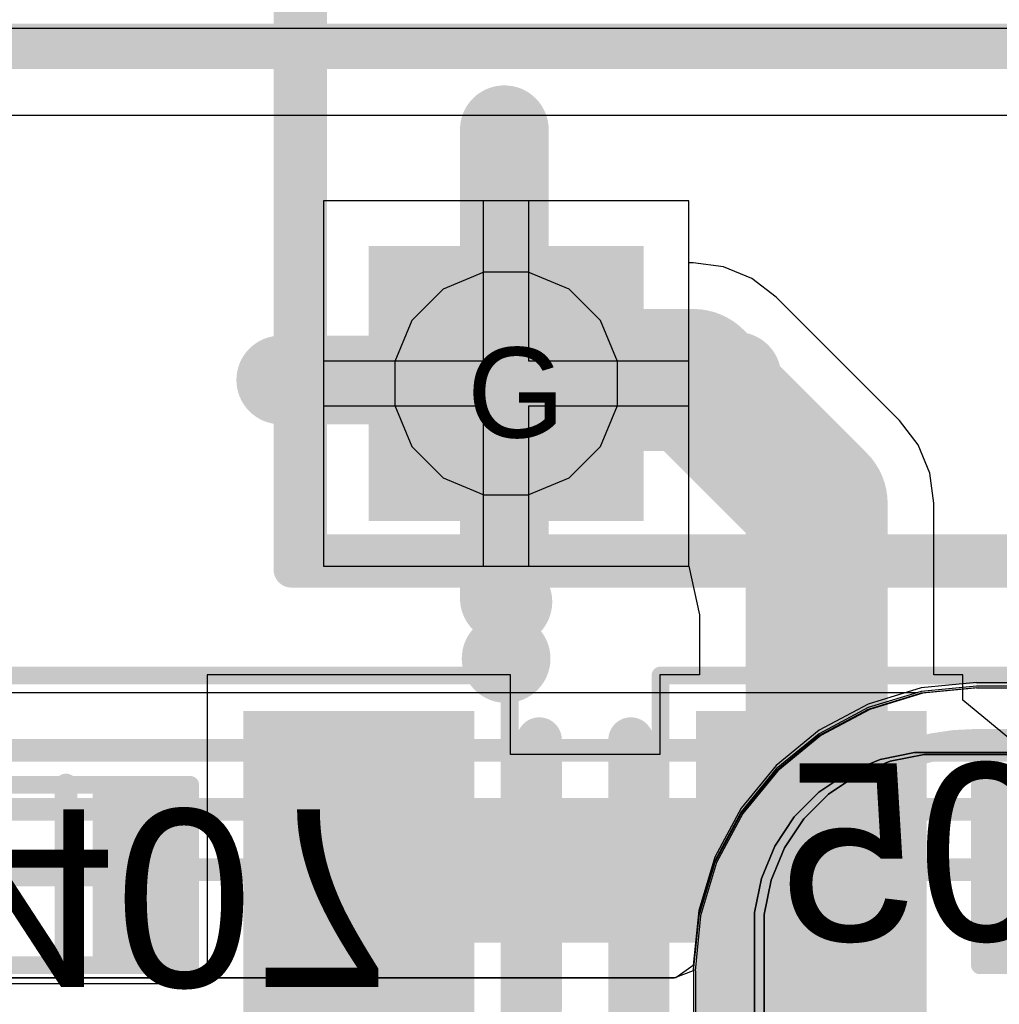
# Model space of a CAD drawing. Header units: inches. Extents: x -6 to 11.2, y -2.2 to 8.3.
# Tile 28 of 256: x 0.342 to 0.559, y 1.587 to 1.806. Entities that reach past the tile are written whole.
import ezdxf

# ---------------------------------------------------------------- set-up
doc = ezdxf.new("R2010")
doc.units = ezdxf.units.IN
doc.header["$MEASUREMENT"] = 0
for name, color, linetype in [('Board Layer Stack Bottom Overlay', 54, 'Continuous'), ('Board Layer Stack Bottom Solder', 6, 'Continuous'), ('Bottom Assembly', 56, 'Continuous'), ('Bottom Comp Body -Top13)-Comp Body -Bot14)', 56, 'Continuous'), ('Bottom Component Center', 56, 'Continuous'), ('Bottom Courtyard -Top15)-Courtyard -Bot16)', 56, 'Continuous'), ('Bottom Paste', 16, 'Continuous'), ('Dimension', 6, 'Continuous'), ('Drill Drawing', 1, 'Continuous'), ('Layer  6- Inner', 156, 'Continuous'), ('Layer 1- Top', 1, 'Continuous'), ('Layer 2- GND', 16, 'Continuous'), ('Layer 3- Inner', 16, 'Continuous'), ('Layer 4- Inner', 76, 'Continuous'), ('Layer 5- Inner', 90, 'Continuous'), ('Layer 7- PWR', 76, 'Continuous'), ('Layer 8- Bottom', 5, 'Continuous'), ('Multi-Layer', 9, 'Continuous'), ('Pad Holes', 156, 'Continuous'), ('Top Solder', 216, 'Continuous')]:
    doc.layers.add(name, color=color, linetype=linetype)
doc.styles.add('Arial', font='txt', dxfattribs={"height": 0.2})

# ---------------------------------------------------------------- blocks, each defined once
blk = doc.blocks.new('SOD_80_B_97')
at = {"layer": 'Board Layer Stack Bottom Overlay'}
blk.add_hatch(color=54, dxfattribs=at).paths.add_polyline_path([(0.0275563, 0.0199898), (0.0059029, 0.0199898), (0.0059029, -0.0200102), (0.0275563, -0.0200102)])
at = {"layer": 'Board Layer Stack Bottom Solder'}
for points in [[(-0.09055145, -0.036417), (-0.09055145, 0.0364176), (-0.03937035, 0.0364176), (-0.03937035, -0.036417)], [(0.03937005, -0.0364168), (0.03937005, 0.0364178), (0.09055115, 0.0364178), (0.09055115, -0.0364168)]]:
    blk.add_hatch(color=6, dxfattribs=at).paths.add_polyline_path(points)
at = {"layer": 'Bottom Paste'}
for points in [[(-0.08858295, -0.0344485), (-0.08858295, 0.0344491), (-0.04133885, 0.0344491), (-0.04133885, -0.0344485)], [(0.04133855, -0.0344483), (0.04133855, 0.0344493), (0.08858265, 0.0344493), (0.08858265, -0.0344483)]]:
    blk.add_hatch(color=16, dxfattribs=at).paths.add_polyline_path(points)
at = {"layer": 'Layer 8- Bottom'}
for points in [[(-0.08858295, -0.0344485), (-0.08858295, 0.0344491), (-0.04133885, 0.0344491), (-0.04133885, -0.0344485)], [(0.04133855, -0.0344483), (0.04133855, 0.0344493), (0.08858265, 0.0344493), (0.08858265, -0.0344483)]]:
    blk.add_hatch(color=7, dxfattribs=at).paths.add_polyline_path(points)
at = {"layer": 'Board Layer Stack Bottom Overlay'}
for points in [[(0.1050001, -0.0299997, 0.01, 0.01, 0), (0.1050001, 0.0300003, 0.01, 0.01, 0)], [(-0.0275591, 0.0200003, 0.003937, 0.003937, 0), (0.0275588, 0.0200001, 0.003937, 0.003937, 0)], [(0.0275588, 0.0200001, 0.003937, 0.003937, 0), (0.0275589, -0.0199996, 0.003937, 0.003937, 0)], [(-0.0275592, -0.0199998, 0.003937, 0.003937, 0), (0.0275589, -0.0199996, 0.003937, 0.003937, 0)]]:
    blk.add_lwpolyline(points, format="xyseb", dxfattribs=at)
for points in [[(0.1025001, 0.0300003, 0.005, 0.005, 1), (0.1075001, 0.0300003, 0.005, 0.005, 1)], [(-0.0285433, 0.0200003, 0.0019685, 0.0019685, 1), (-0.0265749, 0.0200003, 0.0019685, 0.0019685, 1)], [(0.0265746, 0.0200001, 0.0019685, 0.0019685, 1), (0.028543, 0.0200001, 0.0019685, 0.0019685, 1)], [(0.0265746, 0.0200001, 0.0019685, 0.0019685, 1), (0.028543, 0.0200001, 0.0019685, 0.0019685, 1)], [(-0.0285434, -0.0199998, 0.0019685, 0.0019685, 1), (-0.026575, -0.0199998, 0.0019685, 0.0019685, 1)], [(0.0265747, -0.0199996, 0.0019685, 0.0019685, 1), (0.0285431, -0.0199996, 0.0019685, 0.0019685, 1)], [(0.0265747, -0.0199996, 0.0019685, 0.0019685, 1), (0.0285431, -0.0199996, 0.0019685, 0.0019685, 1)], [(0.1025001, -0.0299997, 0.005, 0.005, 1), (0.1075001, -0.0299997, 0.005, 0.005, 1)]]:
    blk.add_lwpolyline(points, format="xyseb", close=True, dxfattribs=at)
at = {"layer": 'Bottom Component Center'}
for points in [[(-1e-07, -0.0199997, 0.005, 0.005, 0), (-1e-07, 0.0199999, 0.005, 0.005, 0)], [(-1e-07, -0.0196847, 0.003937, 0.003937, 0), (-1e-07, 0.0196851, 0.003937, 0.003937, 0)], [(-0.0199999, 1e-07, 0.005, 0.005, 0), (0.0199997, 1e-07, 0.005, 0.005, 0)], [(-0.0196851, 5e-07, 0.003937, 0.003937, 0), (0.0196849, 1e-07, 0.003937, 0.003937, 0)]]:
    blk.add_lwpolyline(points, format="xyseb", dxfattribs=at)
for points in [[(-0.0012501, 0.0199999, 0.0025, 0.0025, 1), (0.0012499, 0.0199999, 0.0025, 0.0025, 1)], [(-0.0009843, 0.0196851, 0.0019685, 0.0019685, 1), (0.0009841, 0.0196851, 0.0019685, 0.0019685, 1)], [(-0.0212499, 1e-07, 0.0025, 0.0025, 1), (-0.0187499, 1e-07, 0.0025, 0.0025, 1)], [(0.0187497, 1e-07, 0.0025, 0.0025, 1), (0.0212497, 1e-07, 0.0025, 0.0025, 1)], [(-0.0206693, 5e-07, 0.0019685, 0.0019685, 1), (-0.0187009, 5e-07, 0.0019685, 0.0019685, 1)], [(0.0187007, 1e-07, 0.0019685, 0.0019685, 1), (0.0206691, 1e-07, 0.0019685, 0.0019685, 1)], [(-0.0012501, -0.0199997, 0.0025, 0.0025, 1), (0.0012499, -0.0199997, 0.0025, 0.0025, 1)], [(-0.0009843, -0.0196847, 0.0019685, 0.0019685, 1), (0.0009841, -0.0196847, 0.0019685, 0.0019685, 1)]]:
    blk.add_lwpolyline(points, format="xyseb", close=True, dxfattribs=at)
at = {"layer": 'Bottom Courtyard -Top15)-Courtyard -Bot16)'}
for points in [[(-0.0984253, -0.0442911, 0.003937, 0.003937, 0), (-0.0984253, 0.0442917, 0.003937, 0.003937, 0)], [(-0.0984253, 0.0442917, 0.003937, 0.003937, 0), (0.0984251, 0.0442917, 0.003937, 0.003937, 0)], [(0.0984251, 0.0442917, 0.003937, 0.003937, 0), (0.0984252, -0.0442909, 0.003937, 0.003937, 0)], [(-0.0984253, -0.0442911, 0.003937, 0.003937, 0), (0.0984252, -0.0442909, 0.003937, 0.003937, 0)]]:
    blk.add_lwpolyline(points, format="xyseb", dxfattribs=at)
for points in [[(-0.0994095, 0.0442917, 0.0019685, 0.0019685, 1), (-0.0974411, 0.0442917, 0.0019685, 0.0019685, 1)], [(-0.0994095, 0.0442917, 0.0019685, 0.0019685, 1), (-0.0974411, 0.0442917, 0.0019685, 0.0019685, 1)], [(0.0974409, 0.0442917, 0.0019685, 0.0019685, 1), (0.0994093, 0.0442917, 0.0019685, 0.0019685, 1)], [(0.0974409, 0.0442917, 0.0019685, 0.0019685, 1), (0.0994093, 0.0442917, 0.0019685, 0.0019685, 1)], [(-0.0994095, -0.0442911, 0.0019685, 0.0019685, 1), (-0.0974411, -0.0442911, 0.0019685, 0.0019685, 1)], [(-0.0994095, -0.0442911, 0.0019685, 0.0019685, 1), (-0.0974411, -0.0442911, 0.0019685, 0.0019685, 1)], [(0.097441, -0.0442909, 0.0019685, 0.0019685, 1), (0.0994094, -0.0442909, 0.0019685, 0.0019685, 1)], [(0.097441, -0.0442909, 0.0019685, 0.0019685, 1), (0.0994094, -0.0442909, 0.0019685, 0.0019685, 1)]]:
    blk.add_lwpolyline(points, format="xyseb", close=True, dxfattribs=at)
at = {"layer": 'Dimension', "style": 'Arial', "text_generation_flag": 2}
blk.add_text('D1407', height=0.0393701, rotation=180, dxfattribs=at).set_placement((-0.09, 0.014563))
blk = doc.blocks.new('SOD_80_B_99')
at = {"layer": 'Board Layer Stack Bottom Overlay'}
blk.add_hatch(color=54, dxfattribs=at).paths.add_polyline_path([(0.0275592, 0.0199909), (0.0059058, 0.0199909), (0.0059058, -0.0200091), (0.0275592, -0.0200091)])
at = {"layer": 'Board Layer Stack Bottom Solder'}
for points in [[(-0.09055145, -0.036417), (-0.09055145, 0.0364176), (-0.03937035, 0.0364176), (-0.03937035, -0.036417)], [(0.03937005, -0.0364168), (0.03937005, 0.0364178), (0.09055115, 0.0364178), (0.09055115, -0.0364168)]]:
    blk.add_hatch(color=6, dxfattribs=at).paths.add_polyline_path(points)
at = {"layer": 'Bottom Paste'}
for points in [[(-0.08858295, -0.0344485), (-0.08858295, 0.0344491), (-0.04133885, 0.0344491), (-0.04133885, -0.0344485)], [(0.04133855, -0.0344483), (0.04133855, 0.0344493), (0.08858265, 0.0344493), (0.08858265, -0.0344483)]]:
    blk.add_hatch(color=16, dxfattribs=at).paths.add_polyline_path(points)
at = {"layer": 'Layer 8- Bottom'}
for points in [[(-0.08858295, -0.0344485), (-0.08858295, 0.0344491), (-0.04133885, 0.0344491), (-0.04133885, -0.0344485)], [(0.04133855, -0.0344483), (0.04133855, 0.0344493), (0.08858265, 0.0344493), (0.08858265, -0.0344483)]]:
    blk.add_hatch(color=7, dxfattribs=at).paths.add_polyline_path(points)
at = {"layer": 'Board Layer Stack Bottom Overlay'}
for points in [[(0.1050001, 0.0300003, 0.01, 0.01, 0), (0.1050001, -0.0299997, 0.01, 0.01, 0)], [(0.0275588, 0.0200001, 0.003937, 0.003937, 0), (-0.0275591, 0.0200003, 0.003937, 0.003937, 0)], [(0.0275589, -0.0199996, 0.003937, 0.003937, 0), (0.0275588, 0.0200001, 0.003937, 0.003937, 0)], [(0.0275589, -0.0199996, 0.003937, 0.003937, 0), (-0.0275592, -0.0199998, 0.003937, 0.003937, 0)]]:
    blk.add_lwpolyline(points, format="xyseb", dxfattribs=at)
for points in [[(0.1025001, 0.0300003, 0.005, 0.005, 1), (0.1075001, 0.0300003, 0.005, 0.005, 1)], [(-0.0285433, 0.0200003, 0.0019685, 0.0019685, 1), (-0.0265749, 0.0200003, 0.0019685, 0.0019685, 1)], [(0.0265746, 0.0200001, 0.0019685, 0.0019685, 1), (0.028543, 0.0200001, 0.0019685, 0.0019685, 1)], [(0.0265746, 0.0200001, 0.0019685, 0.0019685, 1), (0.028543, 0.0200001, 0.0019685, 0.0019685, 1)], [(-0.0285434, -0.0199998, 0.0019685, 0.0019685, 1), (-0.026575, -0.0199998, 0.0019685, 0.0019685, 1)], [(0.0265747, -0.0199996, 0.0019685, 0.0019685, 1), (0.0285431, -0.0199996, 0.0019685, 0.0019685, 1)], [(0.0265747, -0.0199996, 0.0019685, 0.0019685, 1), (0.0285431, -0.0199996, 0.0019685, 0.0019685, 1)], [(0.1025001, -0.0299997, 0.005, 0.005, 1), (0.1075001, -0.0299997, 0.005, 0.005, 1)]]:
    blk.add_lwpolyline(points, format="xyseb", close=True, dxfattribs=at)
at = {"layer": 'Bottom Component Center'}
for points in [[(-1e-07, 0.0199999, 0.005, 0.005, 0), (-1e-07, -0.0199997, 0.005, 0.005, 0)], [(-1e-07, 0.0196851, 0.003937, 0.003937, 0), (-1e-07, -0.0196847, 0.003937, 0.003937, 0)], [(0.0199997, 1e-07, 0.005, 0.005, 0), (-0.0199999, 1e-07, 0.005, 0.005, 0)], [(0.0196849, 1e-07, 0.003937, 0.003937, 0), (-0.0196851, 5e-07, 0.003937, 0.003937, 0)]]:
    blk.add_lwpolyline(points, format="xyseb", dxfattribs=at)
for points in [[(-0.0012501, 0.0199999, 0.0025, 0.0025, 1), (0.0012499, 0.0199999, 0.0025, 0.0025, 1)], [(-0.0009843, 0.0196851, 0.0019685, 0.0019685, 1), (0.0009841, 0.0196851, 0.0019685, 0.0019685, 1)], [(-0.0212499, 1e-07, 0.0025, 0.0025, 1), (-0.0187499, 1e-07, 0.0025, 0.0025, 1)], [(0.0187497, 1e-07, 0.0025, 0.0025, 1), (0.0212497, 1e-07, 0.0025, 0.0025, 1)], [(-0.0206693, 5e-07, 0.0019685, 0.0019685, 1), (-0.0187009, 5e-07, 0.0019685, 0.0019685, 1)], [(0.0187007, 1e-07, 0.0019685, 0.0019685, 1), (0.0206691, 1e-07, 0.0019685, 0.0019685, 1)], [(-0.0012501, -0.0199997, 0.0025, 0.0025, 1), (0.0012499, -0.0199997, 0.0025, 0.0025, 1)], [(-0.0009843, -0.0196847, 0.0019685, 0.0019685, 1), (0.0009841, -0.0196847, 0.0019685, 0.0019685, 1)]]:
    blk.add_lwpolyline(points, format="xyseb", close=True, dxfattribs=at)
at = {"layer": 'Bottom Courtyard -Top15)-Courtyard -Bot16)'}
for points in [[(-0.0984253, 0.0442917, 0.003937, 0.003937, 0), (-0.0984253, -0.0442911, 0.003937, 0.003937, 0)], [(0.0984251, 0.0442917, 0.003937, 0.003937, 0), (-0.0984253, 0.0442917, 0.003937, 0.003937, 0)], [(0.0984252, -0.0442909, 0.003937, 0.003937, 0), (0.0984251, 0.0442917, 0.003937, 0.003937, 0)], [(0.0984252, -0.0442909, 0.003937, 0.003937, 0), (-0.0984253, -0.0442911, 0.003937, 0.003937, 0)]]:
    blk.add_lwpolyline(points, format="xyseb", dxfattribs=at)
for points in [[(-0.0994095, 0.0442917, 0.0019685, 0.0019685, 1), (-0.0974411, 0.0442917, 0.0019685, 0.0019685, 1)], [(-0.0994095, 0.0442917, 0.0019685, 0.0019685, 1), (-0.0974411, 0.0442917, 0.0019685, 0.0019685, 1)], [(0.0974409, 0.0442917, 0.0019685, 0.0019685, 1), (0.0994093, 0.0442917, 0.0019685, 0.0019685, 1)], [(0.0974409, 0.0442917, 0.0019685, 0.0019685, 1), (0.0994093, 0.0442917, 0.0019685, 0.0019685, 1)], [(-0.0994095, -0.0442911, 0.0019685, 0.0019685, 1), (-0.0974411, -0.0442911, 0.0019685, 0.0019685, 1)], [(-0.0994095, -0.0442911, 0.0019685, 0.0019685, 1), (-0.0974411, -0.0442911, 0.0019685, 0.0019685, 1)], [(0.097441, -0.0442909, 0.0019685, 0.0019685, 1), (0.0994094, -0.0442909, 0.0019685, 0.0019685, 1)], [(0.097441, -0.0442909, 0.0019685, 0.0019685, 1), (0.0994094, -0.0442909, 0.0019685, 0.0019685, 1)]]:
    blk.add_lwpolyline(points, format="xyseb", close=True, dxfattribs=at)
at = {"layer": 'Dimension', "style": 'Arial', "text_generation_flag": 2}
blk.add_text('D1405', height=0.0393701, rotation=180, dxfattribs=at).set_placement((-0.09, 0.0145632))
blk = doc.blocks.new('FP_V23079A1001B301_MFG_B_323')
at = {"layer": 'Board Layer Stack Bottom Solder'}
blk.add_hatch(color=6, dxfattribs=at).paths.add_polyline_path([(-0.0305118, 0.0305118), (0.0305118, 0.0305118), (0.0305118, -0.0305118), (-0.0305118, -0.0305118)])
at = {"layer": 'Layer 1- Top'}
blk.add_hatch(color=7, dxfattribs=at).paths.add_polyline_path([(-0.0305118, 0.0305118), (0.0305118, 0.0305118), (0.0305118, -0.0305118), (-0.0305118, -0.0305118)])
at = {"layer": 'Layer 2- GND'}
h = blk.add_hatch(color=7, dxfattribs=at)
edge = h.paths.add_edge_path()
edge.add_arc((0, 0), 0.029685, 0, 360)
at = {"layer": 'Layer 4- Inner'}
blk.add_hatch(color=7, dxfattribs=at).paths.add_polyline_path([(-0.0305118, 0.0305118), (0.0305118, 0.0305118), (0.0305118, -0.0305118), (-0.0305118, -0.0305118)])
at = {"layer": 'Layer 7- PWR'}
h = blk.add_hatch(color=7, dxfattribs=at)
edge = h.paths.add_edge_path()
edge.add_arc((0, 0), 0.029685, 0, 360)
at = {"layer": 'Layer 8- Bottom'}
blk.add_hatch(color=7, dxfattribs=at).paths.add_polyline_path([(-0.0305118, 0.0305118), (0.0305118, 0.0305118), (0.0305118, -0.0305118), (-0.0305118, -0.0305118)])
at = {"layer": 'Multi-Layer'}
blk.add_hatch(color=9, dxfattribs=at).paths.add_polyline_path([(-0.0305118, 0.0305118), (0.0305118, 0.0305118), (0.0305118, -0.0305118), (-0.0305118, -0.0305118)])
at = {"layer": 'Pad Holes'}
h = blk.add_hatch(color=7, dxfattribs=at)
edge = h.paths.add_edge_path()
edge.add_arc((0, 0), 0.019685, 0, 360)
at = {"layer": 'Top Solder'}
blk.add_hatch(color=216, dxfattribs=at).paths.add_polyline_path([(-0.0305118, 0.0305118), (0.0305118, 0.0305118), (0.0305118, -0.0305118), (-0.0305118, -0.0305118)])
at = {"layer": 'Board Layer Stack Bottom Overlay'}
for points in [[(0.0472441, 0.0437008, 0.007874, 0.007874, 0), (0.1566929, 0.0437008, 0.007874, 0.007874, 0)], [(-0.0374016, -0.0452756, 0.007874, 0.007874, 0), (-0.0374016, -0.1547244, 0.007874, 0.007874, 0)]]:
    blk.add_lwpolyline(points, format="xyseb", dxfattribs=at)
for points in [[(0.0452756, 0.0437008, 0.003937, 0.003937, 1), (0.0492126, 0.0437008, 0.003937, 0.003937, 1)], [(-0.0561023, 0, 0.0098425, 0.0098425, 1), (-0.0659449, 0, 0.0098425, 0.0098425, 1)], [(-0.0684055, 0, 0.0049212, 0.0049212, 1), (-0.0634843, 0, 0.0049212, 0.0049212, 1)], [(-0.0585629, 0, 0.0049212, 0.0049212, 1), (-0.0536417, 0, 0.0049212, 0.0049212, 1)], [(-0.0393701, -0.0452756, 0.003937, 0.003937, 1), (-0.0354331, -0.0452756, 0.003937, 0.003937, 1)]]:
    blk.add_lwpolyline(points, format="xyseb", close=True, dxfattribs=at)
at = {"layer": 'Bottom Assembly'}
for points in [[(-0.0413386, 0.0476378, 0.007874, 0.007874, 0), (0.5413386, 0.0476378, 0.007874, 0.007874, 0)], [(-0.0413386, 0.0476378, 0.007874, 0.007874, 0), (-0.0413386, -0.2476378, 0.007874, 0.007874, 0)]]:
    blk.add_lwpolyline(points, format="xyseb", dxfattribs=at)
blk.add_lwpolyline([(-0.0433071, 0.0476378, 0.003937, 0.003937, 1), (-0.0393701, 0.0476378, 0.003937, 0.003937, 1)], format="xyseb", close=True, dxfattribs=at)
blk.add_lwpolyline([(-0.0433071, 0.0476378, 0.003937, 0.003937, 1), (-0.0393701, 0.0476378, 0.003937, 0.003937, 1)], format="xyseb", close=True, dxfattribs=at)
at = {"layer": 'Bottom Comp Body -Top13)-Comp Body -Bot14)'}
for points in [[(-0.0374016, 0.0437008, 0.007874, 0.007874, 0), (0.5374016, 0.0437008, 0.007874, 0.007874, 0)], [(-0.0374016, 0.0437008, 0.007874, 0.007874, 0), (-0.0374016, -0.2437008, 0.007874, 0.007874, 0)]]:
    blk.add_lwpolyline(points, format="xyseb", dxfattribs=at)
blk.add_lwpolyline([(-0.0393701, 0.0437008, 0.003937, 0.003937, 1), (-0.0354331, 0.0437008, 0.003937, 0.003937, 1)], format="xyseb", close=True, dxfattribs=at)
blk.add_lwpolyline([(-0.0393701, 0.0437008, 0.003937, 0.003937, 1), (-0.0354331, 0.0437008, 0.003937, 0.003937, 1)], format="xyseb", close=True, dxfattribs=at)
at = {"layer": 'Bottom Courtyard -Top15)-Courtyard -Bot16)'}
for points in [[(-0.0413386, 0.0476378, 0.007874, 0.007874, 0), (0.5413386, 0.0476378, 0.007874, 0.007874, 0)], [(-0.0413386, 0.0476378, 0.007874, 0.007874, 0), (-0.0413386, -0.2476378, 0.007874, 0.007874, 0)]]:
    blk.add_lwpolyline(points, format="xyseb", dxfattribs=at)
blk.add_lwpolyline([(-0.0433071, 0.0476378, 0.003937, 0.003937, 1), (-0.0393701, 0.0476378, 0.003937, 0.003937, 1)], format="xyseb", close=True, dxfattribs=at)
blk.add_lwpolyline([(-0.0433071, 0.0476378, 0.003937, 0.003937, 1), (-0.0393701, 0.0476378, 0.003937, 0.003937, 1)], format="xyseb", close=True, dxfattribs=at)

msp = doc.modelspace()

# ---------------------------------------------------------------- linework, layer by layer
at = {"layer": 'Layer  6- Inner'}
for p, q in [((0.029774, 1.8039974), (0.7181102, 1.8039974)), ((0.4450898, 1.7498819), (0.4360171, 1.7461238)), ((0.4549102, 1.7498819), (0.4450898, 1.7498819)), ((0.4639829, 1.7461238), (0.4549102, 1.7498819)), ((0.4360171, 1.7461238), (0.4290731, 1.7391798)), ((0.4709269, 1.7391798), (0.4639829, 1.7461238)), ((0.4290731, 1.7391798), (0.425315, 1.7301071)), ((0.474685, 1.7301071), (0.4709269, 1.7391798)), ((0.425315, 1.7301071), (0.425315, 1.7202867)), ((0.474685, 1.7202867), (0.474685, 1.7301071)), ((0.425315, 1.7202867), (0.4290731, 1.711214)), ((0.4709269, 1.711214), (0.474685, 1.7202867)), ((0.4290731, 1.711214), (0.4360171, 1.70427)), ((0.4639829, 1.70427), (0.4709269, 1.711214)), ((0.4360171, 1.70427), (0.4450898, 1.7005119)), ((0.4549102, 1.7005119), (0.4639829, 1.70427)), ((0.4450898, 1.7005119), (0.4549102, 1.7005119)), ((0.5543307, 1.658078), (0.5420786, 1.6568713)), ((0.5543307, 1.6580205), (0.5543307, 1.658078)), ((0.6707912, 1.6580205), (0.5543307, 1.6580205)), ((0.5411298, 1.6565835), (0.2232515, 1.6565835)), ((0.5420786, 1.6568713), (0.5411298, 1.6565835))]:
    msp.add_line(p, q, dxfattribs=at)
for points in [[(0.5043307, 1.5952756, 0.005, 0.005, -0.4142135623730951), (0.5543307, 1.6452756, 0.005, 0.005, 0)], [(0.5543307, 1.6452756, 0.005, 0.005, 0), (0.6862205, 1.6452756, 0.005, 0.005, 0)], [(0.2179724, 1.6438386, 0.005, 0.005, 0), (2.4560434, 1.6438386, 0.005, 0.005, 0)], [(0.2141733, 1.6307087, 0.005, 0.005, 0), (1.6824904, 1.6307087, 0.005, 0.005, 0)], [(0.2208661, 1.6173228, 0.005, 0.005, 0), (1.6365746, 1.6173228, 0.005, 0.005, 0)], [(0.5043307, 1.4448819, 0.005, 0.005, 0), (0.5043307, 1.5952756, 0.005, 0.005, 0)]]:
    msp.add_lwpolyline(points, format="xyseb", dxfattribs=at)
for points in [[(0.5530807, 1.6452756, 0.0025, 0.0025, 1), (0.5555807, 1.6452756, 0.0025, 0.0025, 1)], [(0.5530807, 1.6452756, 0.0025, 0.0025, 1), (0.5555807, 1.6452756, 0.0025, 0.0025, 1)], [(0.5030807, 1.5952756, 0.0025, 0.0025, 1), (0.5055807, 1.5952756, 0.0025, 0.0025, 1)], [(0.5030807, 1.5952756, 0.0025, 0.0025, 1), (0.5055807, 1.5952756, 0.0025, 0.0025, 1)]]:
    msp.add_lwpolyline(points, format="xyseb", close=True, dxfattribs=at)
at = {"layer": 'Layer 1- Top'}
for p, q in [((0.3236577, 1.7847061), (0.6301577, 1.7847061)), ((0.4905118, 1.7657087), (0.4094882, 1.7657087)), ((0.4094882, 1.7657087), (0.4094882, 1.6846851)), ((0.4905118, 1.6846851), (0.4905118, 1.7657087)), ((0.4094882, 1.6846851), (0.4905118, 1.6846851)), ((0.5543307, 1.658078), (0.5420786, 1.6568713)), ((0.5543307, 1.6580205), (0.5543307, 1.658078)), ((0.6707912, 1.6580205), (0.5543307, 1.6580205)), ((0.5420786, 1.6568713), (0.5302973, 1.6532975)), ((0.5302973, 1.6532975), (0.5194396, 1.6474939)), ((0.5194396, 1.6474939), (0.5099227, 1.6396836)), ((0.5099227, 1.6396836), (0.5021124, 1.6301667)), ((0.5021124, 1.6301667), (0.4963088, 1.619309)), ((0.4963088, 1.619309), (0.492735, 1.6075277)), ((0.492735, 1.6075277), (0.4915283, 1.5952756)), ((0.4915283, 1.5952756), (0.4915858, 1.5952756)), ((0.4915858, 1.5952756), (0.4915858, 1.4901398))]:
    msp.add_line(p, q, dxfattribs=at)
for points in [[(0.3173228, 1.8, 0.01, 0.01, 0), (0.8590551, 1.8, 0.01, 0.01, 0)], [(0.5043307, 1.5952756, 0.005, 0.005, -0.4142135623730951), (0.5543307, 1.6452756, 0.005, 0.005, 0)], [(0.5543307, 1.6452756, 0.005, 0.005, 0), (0.6862205, 1.6452756, 0.005, 0.005, 0)], [(0.5043307, 1.4448819, 0.005, 0.005, 0), (0.5043307, 1.5952756, 0.005, 0.005, 0)]]:
    msp.add_lwpolyline(points, format="xyseb", dxfattribs=at)
for points in [[(0.5530807, 1.6452756, 0.0025, 0.0025, 1), (0.5555807, 1.6452756, 0.0025, 0.0025, 1)], [(0.5530807, 1.6452756, 0.0025, 0.0025, 1), (0.5555807, 1.6452756, 0.0025, 0.0025, 1)], [(0.5030807, 1.5952756, 0.0025, 0.0025, 1), (0.5055807, 1.5952756, 0.0025, 0.0025, 1)], [(0.5030807, 1.5952756, 0.0025, 0.0025, 1), (0.5055807, 1.5952756, 0.0025, 0.0025, 1)]]:
    msp.add_lwpolyline(points, format="xyseb", close=True, dxfattribs=at)
at = {"layer": 'Layer 2- GND'}
for p, q in [((0.5330043, 1.6417941), (0.5406105, 1.6433071)), ((0.5406105, 1.6433071), (0.5330043, 1.6417941)), ((0.5406105, 1.6433071), (0.5444882, 1.6433071)), ((1.3630221, 1.6433071), (0.5406105, 1.6433071)), ((0.5444882, 1.6433071), (1.3598425, 1.6433071)), ((0.5444882, 1.6433071), (0.5444882, 1.6433071)), ((0.5444882, 1.6433071), (0.5444882, 1.6433071)), ((0.5258394, 1.6388263), (0.5330043, 1.6417941)), ((0.5330043, 1.6417941), (0.5258394, 1.6388263)), ((0.5193912, 1.6345177), (0.5258394, 1.6388263)), ((0.5258394, 1.6388263), (0.5193912, 1.6345177)), ((0.5139074, 1.6290339), (0.5193912, 1.6345177)), ((0.5193912, 1.6345177), (0.5139074, 1.6290339)), ((0.5095988, 1.6225857), (0.5139074, 1.6290339)), ((0.5139074, 1.6290339), (0.5095988, 1.6225857)), ((0.506631, 1.6154208), (0.5095988, 1.6225857)), ((0.5095988, 1.6225857), (0.506631, 1.6154208)), ((0.5051181, 1.6078146), (0.506631, 1.6154208)), ((0.506631, 1.6154208), (0.5051181, 1.6078146)), ((0.5051181, 1.603937), (0.5051181, 1.6078146)), ((0.5051181, 1.6078146), (0.5051181, 1.603937)), ((0.5051181, 1.4208661), (0.5051181, 1.603937)), ((0.5051181, 1.603937), (0.5051181, 1.4208661))]:
    msp.add_line(p, q, dxfattribs=at)
at = {"layer": 'Layer 3- Inner'}
for p, q in [((0.029774, 1.8039974), (0.7181102, 1.8039974)), ((0.4450898, 1.7498819), (0.4360171, 1.7461238)), ((0.4549102, 1.7498819), (0.4450898, 1.7498819)), ((0.4639829, 1.7461238), (0.4549102, 1.7498819)), ((0.4360171, 1.7461238), (0.4290731, 1.7391798)), ((0.4709269, 1.7391798), (0.4639829, 1.7461238)), ((0.4290731, 1.7391798), (0.425315, 1.7301071)), ((0.474685, 1.7301071), (0.4709269, 1.7391798)), ((0.425315, 1.7301071), (0.425315, 1.7202867)), ((0.474685, 1.7202867), (0.474685, 1.7301071)), ((0.425315, 1.7202867), (0.4290731, 1.711214)), ((0.4709269, 1.711214), (0.474685, 1.7202867)), ((0.4290731, 1.711214), (0.4360171, 1.70427)), ((0.4639829, 1.70427), (0.4709269, 1.711214)), ((0.4360171, 1.70427), (0.4450898, 1.7005119)), ((0.4549102, 1.7005119), (0.4639829, 1.70427)), ((0.4450898, 1.7005119), (0.4549102, 1.7005119)), ((0.5424723, 1.6564777), (0.530691, 1.6529039)), ((0.5547244, 1.6576844), (0.5424723, 1.6564777)), ((0.5547244, 1.6576269), (0.5547244, 1.6576844)), ((0.6711849, 1.6576269), (0.5547244, 1.6576269)), ((0.530691, 1.6529039), (0.5198333, 1.6471003)), ((0.5198333, 1.6471003), (0.5103164, 1.63929)), ((0.5103164, 1.63929), (0.5025061, 1.6297731)), ((0.5025061, 1.6297731), (0.4967025, 1.6189154)), ((0.4967025, 1.6189154), (0.4931287, 1.6071341)), ((0.4931287, 1.6071341), (0.491922, 1.594882)), ((0.491922, 1.594882), (0.4919795, 1.594882)), ((0.4919795, 1.594882), (0.4919795, 1.4444883))]:
    msp.add_line(p, q, dxfattribs=at)
for points in [[(0.5047244, 1.594882, 0.005, 0.005, -0.4142135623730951), (0.5547244, 1.644882, 0.005, 0.005, 0)], [(0.5547244, 1.644882, 0.005, 0.005, 0), (0.6866142, 1.644882, 0.005, 0.005, 0)], [(0.5047244, 1.4444883, 0.005, 0.005, 0), (0.5047244, 1.594882, 0.005, 0.005, 0)]]:
    msp.add_lwpolyline(points, format="xyseb", dxfattribs=at)
for points in [[(0.5534744, 1.644882, 0.0025, 0.0025, 1), (0.5559744, 1.644882, 0.0025, 0.0025, 1)], [(0.5534744, 1.644882, 0.0025, 0.0025, 1), (0.5559744, 1.644882, 0.0025, 0.0025, 1)], [(0.5034744, 1.594882, 0.0025, 0.0025, 1), (0.5059744, 1.594882, 0.0025, 0.0025, 1)], [(0.5034744, 1.594882, 0.0025, 0.0025, 1), (0.5059744, 1.594882, 0.0025, 0.0025, 1)]]:
    msp.add_lwpolyline(points, format="xyseb", close=True, dxfattribs=at)
at = {"layer": 'Layer 4- Inner'}
for p, q in [((0.029774, 1.8039974), (0.7181102, 1.8039974)), ((0.4449999, 1.7657087), (0.4094882, 1.7657087)), ((0.4094882, 1.7657087), (0.4094882, 1.7301968)), ((0.4449999, 1.7301968), (0.4449999, 1.7657087)), ((0.4905118, 1.7657087), (0.4549999, 1.7657087)), ((0.4549999, 1.7657087), (0.4549999, 1.7301968)), ((0.4905118, 1.7301968), (0.4905118, 1.7657087)), ((0.4094882, 1.7301968), (0.4449999, 1.7301968)), ((0.4549999, 1.7301968), (0.4905118, 1.7301968)), ((0.4449999, 1.7201968), (0.4094882, 1.7201968)), ((0.4094882, 1.7201968), (0.4094882, 1.6846851)), ((0.4449999, 1.6846851), (0.4449999, 1.7201968)), ((0.4905118, 1.7201968), (0.4549999, 1.7201968)), ((0.4549999, 1.7201968), (0.4549999, 1.6846851)), ((0.4905118, 1.6846851), (0.4905118, 1.7201968)), ((0.4094882, 1.6846851), (0.4449999, 1.6846851)), ((0.4549999, 1.6846851), (0.4905118, 1.6846851)), ((0.5420786, 1.6564776), (0.5302973, 1.6529038)), ((0.5543307, 1.6576843), (0.5420786, 1.6564776)), ((0.5543307, 1.6576268), (0.5543307, 1.6576843)), ((0.6707912, 1.6576268), (0.5543307, 1.6576268)), ((0.5302973, 1.6529038), (0.5194396, 1.6471002)), ((0.5194396, 1.6471002), (0.5099227, 1.6392899)), ((0.5099227, 1.6392899), (0.5021124, 1.629773)), ((0.5021124, 1.629773), (0.4963088, 1.6189153)), ((0.4963088, 1.6189153), (0.492735, 1.607134)), ((0.492735, 1.607134), (0.4915283, 1.594882)), ((0.4915283, 1.594882), (0.4871806, 1.5933071)), ((0.4871806, 1.5933071), (0.029774, 1.5933071))]:
    msp.add_line(p, q, dxfattribs=at)
for points in [[(0.4496063, 1.7259843, 0.019685, 0.019685, 0), (0.4496063, 1.7814961, 0.019685, 0.019685, 0)], [(0.5003937, 1.7259843, 0.019685, 0.019685, 0), (0.5011811, 1.7267717, 0.019685, 0.019685, 0)], [(0.4, 1.7259843, 0.019685, 0.019685, 0), (0.4496063, 1.7259843, 0.019685, 0.019685, 0)], [(0.4496063, 1.7259843, 0.019685, 0.019685, 0), (0.5003937, 1.7259843, 0.019685, 0.019685, 0)], [(0.4496063, 1.6775591, 0.019685, 0.019685, 0), (0.4496063, 1.7259843, 0.019685, 0.019685, 0)], [(0.4496063, 1.6775591, 0.019685, 0.019685, 0), (0.4503937, 1.6767717, 0.019685, 0.019685, 0)], [(0.5043307, 1.5948819, 0.005, 0.005, -0.4142135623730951), (0.5543307, 1.6448819, 0.005, 0.005, 0)], [(0.5543307, 1.6448819, 0.005, 0.005, 0), (0.6862205, 1.6448819, 0.005, 0.005, 0)], [(0.5043307, 1.4444882, 0.005, 0.005, 0), (0.5043307, 1.5948819, 0.005, 0.005, 0)]]:
    msp.add_lwpolyline(points, format="xyseb", dxfattribs=at)
for points in [[(0.4446851, 1.7814961, 0.0098425, 0.0098425, 1), (0.4545275, 1.7814961, 0.0098425, 0.0098425, 1)], [(0.4962599, 1.7267717, 0.0098425, 0.0098425, 1), (0.5061023, 1.7267717, 0.0098425, 0.0098425, 1)], [(0.3950788, 1.7259843, 0.0098425, 0.0098425, 1), (0.4049212, 1.7259843, 0.0098425, 0.0098425, 1)], [(0.4446851, 1.7259843, 0.0098425, 0.0098425, 1), (0.4545275, 1.7259843, 0.0098425, 0.0098425, 1)], [(0.4446851, 1.7259843, 0.0098425, 0.0098425, 1), (0.4545275, 1.7259843, 0.0098425, 0.0098425, 1)], [(0.4446851, 1.7259843, 0.0098425, 0.0098425, 1), (0.4545275, 1.7259843, 0.0098425, 0.0098425, 1)], [(0.4446851, 1.7259843, 0.0098425, 0.0098425, 1), (0.4545275, 1.7259843, 0.0098425, 0.0098425, 1)], [(0.4954725, 1.7259843, 0.0098425, 0.0098425, 1), (0.5053149, 1.7259843, 0.0098425, 0.0098425, 1)], [(0.4954725, 1.7259843, 0.0098425, 0.0098425, 1), (0.5053149, 1.7259843, 0.0098425, 0.0098425, 1)], [(0.4446851, 1.6775591, 0.0098425, 0.0098425, 1), (0.4545275, 1.6775591, 0.0098425, 0.0098425, 1)], [(0.4446851, 1.6775591, 0.0098425, 0.0098425, 1), (0.4545275, 1.6775591, 0.0098425, 0.0098425, 1)], [(0.4454725, 1.6767717, 0.0098425, 0.0098425, 1), (0.4553149, 1.6767717, 0.0098425, 0.0098425, 1)], [(0.5530807, 1.6448819, 0.0025, 0.0025, 1), (0.5555807, 1.6448819, 0.0025, 0.0025, 1)], [(0.5530807, 1.6448819, 0.0025, 0.0025, 1), (0.5555807, 1.6448819, 0.0025, 0.0025, 1)], [(0.5030807, 1.5948819, 0.0025, 0.0025, 1), (0.5055807, 1.5948819, 0.0025, 0.0025, 1)], [(0.5030807, 1.5948819, 0.0025, 0.0025, 1), (0.5055807, 1.5948819, 0.0025, 0.0025, 1)]]:
    msp.add_lwpolyline(points, format="xyseb", close=True, dxfattribs=at)
at = {"layer": 'Layer 5- Inner'}
for p, q in [((0.029774, 1.8039974), (0.7181102, 1.8039974)), ((0.4450898, 1.7498819), (0.4360171, 1.7461238)), ((0.4549102, 1.7498819), (0.4450898, 1.7498819)), ((0.4639829, 1.7461238), (0.4549102, 1.7498819)), ((0.4360171, 1.7461238), (0.4290731, 1.7391798)), ((0.4709269, 1.7391798), (0.4639829, 1.7461238)), ((0.4290731, 1.7391798), (0.425315, 1.7301071)), ((0.474685, 1.7301071), (0.4709269, 1.7391798)), ((0.425315, 1.7301071), (0.425315, 1.7202867)), ((0.474685, 1.7202867), (0.474685, 1.7301071)), ((0.425315, 1.7202867), (0.4290731, 1.711214)), ((0.4709269, 1.711214), (0.474685, 1.7202867)), ((0.4290731, 1.711214), (0.4360171, 1.70427)), ((0.4639829, 1.70427), (0.4709269, 1.711214)), ((0.4360171, 1.70427), (0.4450898, 1.7005119)), ((0.4549102, 1.7005119), (0.4639829, 1.70427)), ((0.4450898, 1.7005119), (0.4549102, 1.7005119)), ((0.5543307, 1.6588654), (0.5420786, 1.6576587)), ((0.5543307, 1.6588079), (0.5543307, 1.6588654)), ((0.6707912, 1.6588079), (0.5543307, 1.6588079)), ((0.5420786, 1.6576587), (0.5302973, 1.6540849)), ((0.5302973, 1.6540849), (0.5194396, 1.6482813)), ((0.5194396, 1.6482813), (0.5099227, 1.640471)), ((0.5099227, 1.640471), (0.5021124, 1.6309541)), ((0.5021124, 1.6309541), (0.4963088, 1.6200964)), ((0.4963088, 1.6200964), (0.492735, 1.6083151)), ((0.492735, 1.6083151), (0.4915283, 1.5960631)), ((0.4915283, 1.5960631), (0.4876415, 1.5933754)), ((0.4876415, 1.5933754), (0.029774, 1.5933754))]:
    msp.add_line(p, q, dxfattribs=at)
for points in [[(0.5043307, 1.596063, 0.005, 0.005, -0.4142135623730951), (0.5543307, 1.646063, 0.005, 0.005, 0)], [(0.5543307, 1.646063, 0.005, 0.005, 0), (0.6862205, 1.646063, 0.005, 0.005, 0)], [(0.5043307, 1.4456693, 0.005, 0.005, 0), (0.5043307, 1.596063, 0.005, 0.005, 0)]]:
    msp.add_lwpolyline(points, format="xyseb", dxfattribs=at)
for points in [[(0.5530807, 1.646063, 0.0025, 0.0025, 1), (0.5555807, 1.646063, 0.0025, 0.0025, 1)], [(0.5530807, 1.646063, 0.0025, 0.0025, 1), (0.5555807, 1.646063, 0.0025, 0.0025, 1)], [(0.5030807, 1.596063, 0.0025, 0.0025, 1), (0.5055807, 1.596063, 0.0025, 0.0025, 1)], [(0.5030807, 1.596063, 0.0025, 0.0025, 1), (0.5055807, 1.596063, 0.0025, 0.0025, 1)]]:
    msp.add_lwpolyline(points, format="xyseb", close=True, dxfattribs=at)
at = {"layer": 'Layer 7- PWR'}
for p, q in [((0.5351696, 1.6414004), (0.5427758, 1.6429134)), ((0.5427758, 1.6429134), (0.5351696, 1.6414004)), ((0.5427758, 1.6429134), (0.5466535, 1.6429134)), ((1.3651874, 1.6429134), (0.5427758, 1.6429134)), ((0.5466535, 1.6429134), (1.3620078, 1.6429134)), ((0.5466535, 1.6429134), (0.5466535, 1.6429134)), ((0.5466535, 1.6429134), (0.5466535, 1.6429134)), ((0.5280047, 1.6384326), (0.5351696, 1.6414004)), ((0.5351696, 1.6414004), (0.5280047, 1.6384326)), ((0.5215565, 1.634124), (0.5280047, 1.6384326)), ((0.5280047, 1.6384326), (0.5215565, 1.634124)), ((0.5160727, 1.6286402), (0.5215565, 1.634124)), ((0.5215565, 1.634124), (0.5160727, 1.6286402)), ((0.5117641, 1.622192), (0.5160727, 1.6286402)), ((0.5160727, 1.6286402), (0.5117641, 1.622192)), ((0.5087963, 1.6150271), (0.5117641, 1.622192)), ((0.5117641, 1.622192), (0.5087963, 1.6150271)), ((0.5072834, 1.6074209), (0.5087963, 1.6150271)), ((0.5087963, 1.6150271), (0.5072834, 1.6074209)), ((0.5072834, 1.6035433), (0.5072834, 1.6074209)), ((0.5072834, 1.6074209), (0.5072834, 1.6035433)), ((0.5072834, 1.4204724), (0.5072834, 1.6035433)), ((0.5072834, 1.6035433), (0.5072834, 1.4204724))]:
    msp.add_line(p, q, dxfattribs=at)
at = {"layer": 'Layer 8- Bottom'}
for p, q in [((0.029774, 1.8039974), (0.7181102, 1.8039974)), ((0.4905118, 1.7657087), (0.4094882, 1.7657087)), ((0.4094882, 1.7657087), (0.4094882, 1.6846851)), ((0.4905118, 1.7519545), (0.4905118, 1.7657087)), ((0.4915354, 1.7519545), (0.4905118, 1.7519545)), ((0.498257, 1.7510696), (0.4915354, 1.7519545)), ((0.5045205, 1.7484752), (0.498257, 1.7510696)), ((0.5098991, 1.744348), (0.5045205, 1.7484752)), ((0.5372614, 1.7169857), (0.5098991, 1.744348)), ((0.5413886, 1.7116071), (0.5372614, 1.7169857)), ((0.543983, 1.7053436), (0.5413886, 1.7116071)), ((0.5448679, 1.698622), (0.543983, 1.7053436)), ((0.5448679, 1.66059), (0.5448679, 1.698622)), ((0.4094882, 1.6846851), (0.4905117, 1.6846851)), ((0.4905117, 1.6846851), (0.4929275, 1.6738747)), ((0.4929275, 1.6738747), (0.4929275, 1.66059)), ((0.4509448, 1.660591), (0.3837008, 1.660591)), ((0.3837008, 1.660591), (0.3837008, 1.5920356)), ((0.4509448, 1.6428998), (0.4509448, 1.660591)), ((0.4929275, 1.66059), (0.4840946, 1.66059)), ((0.4840946, 1.66059), (0.4840946, 1.6428998)), ((0.5513386, 1.66059), (0.5448679, 1.66059)), ((0.5513386, 1.6549697), (0.5513386, 1.66059)), ((0.5631497, 1.645185), (0.5513386, 1.6549697)), ((0.4840946, 1.6428998), (0.4509448, 1.6428998)), ((0.3837008, 1.5920356), (0.3210233, 1.5920356))]:
    msp.add_line(p, q, dxfattribs=at)
for points in [[(0.4511811, 1.7259843, 0.0314961, 0.0314961, 0), (0.4915354, 1.7259843, 0.0314961, 0.0314961, 0)], [(0.4915354, 1.7259843, 0.0314961, 0.0314961, 0), (0.5188977, 1.698622, 0.0314961, 0.0314961, 0)], [(0.5188977, 1.6169286, 0.0314961, 0.0314961, 0), (0.5188977, 1.698622, 0.0314961, 0.0314961, 0)], [(0.4185039, 1.6169296, 0.0314961, 0.0314961, 0), (0.4952747, 1.6169296, 0.0314961, 0.0314961, 0)], [(0.4952747, 1.6169296, 0.0314961, 0.0314961, 0), (0.4952757, 1.6169286, 0.0314961, 0.0314961, 0)], [(0.4952757, 1.6169286, 0.0314961, 0.0314961, 0), (0.5188977, 1.6169286, 0.0314961, 0.0314961, 0)]]:
    msp.add_lwpolyline(points, format="xyseb", dxfattribs=at)
for points in [[(0.4433071, 1.7259843, 0.015748, 0.015748, 1), (0.4590551, 1.7259843, 0.015748, 0.015748, 1)], [(0.4836614, 1.7259843, 0.015748, 0.015748, 1), (0.4994094, 1.7259843, 0.015748, 0.015748, 1)], [(0.4836614, 1.7259843, 0.015748, 0.015748, 1), (0.4994094, 1.7259843, 0.015748, 0.015748, 1)], [(0.5110237, 1.698622, 0.015748, 0.015748, 1), (0.5267717, 1.698622, 0.015748, 0.015748, 1)], [(0.5110237, 1.698622, 0.015748, 0.015748, 1), (0.5267717, 1.698622, 0.015748, 0.015748, 1)], [(0.4106299, 1.6169296, 0.015748, 0.015748, 1), (0.4263779, 1.6169296, 0.015748, 0.015748, 1)], [(0.4874007, 1.6169296, 0.015748, 0.015748, 1), (0.5031487, 1.6169296, 0.015748, 0.015748, 1)], [(0.4874007, 1.6169296, 0.015748, 0.015748, 1), (0.5031487, 1.6169296, 0.015748, 0.015748, 1)], [(0.4874017, 1.6169286, 0.015748, 0.015748, 1), (0.5031497, 1.6169286, 0.015748, 0.015748, 1)], [(0.4874017, 1.6169286, 0.015748, 0.015748, 1), (0.5031497, 1.6169286, 0.015748, 0.015748, 1)], [(0.5110237, 1.6169286, 0.015748, 0.015748, 1), (0.5267717, 1.6169286, 0.015748, 0.015748, 1)], [(0.5110237, 1.6169286, 0.015748, 0.015748, 1), (0.5267717, 1.6169286, 0.015748, 0.015748, 1)]]:
    msp.add_lwpolyline(points, format="xyseb", close=True, dxfattribs=at)

# ---------------------------------------------------------------- block references
for name, p, rotation in [('FP_V23079A1001B301_MFG_B_323', (0.45, 1.7251969), 90), ('SOD_80_B_99', (0.5826772, 1.6161417), 180)]:
    msp.add_blockref(name, p, dxfattribs=dict(rotation=rotation))
msp.add_blockref('SOD_80_B_97', (0.3523622, 1.6161417))

# ---------------------------------------------------------------- texts
at = {"layer": 'Drill Drawing', "style": 'Arial'}
msp.add_text('G', height=0.02, dxfattribs=at).set_placement((0.4413355, 1.7132002))

doc.saveas('drawing.dxf')
